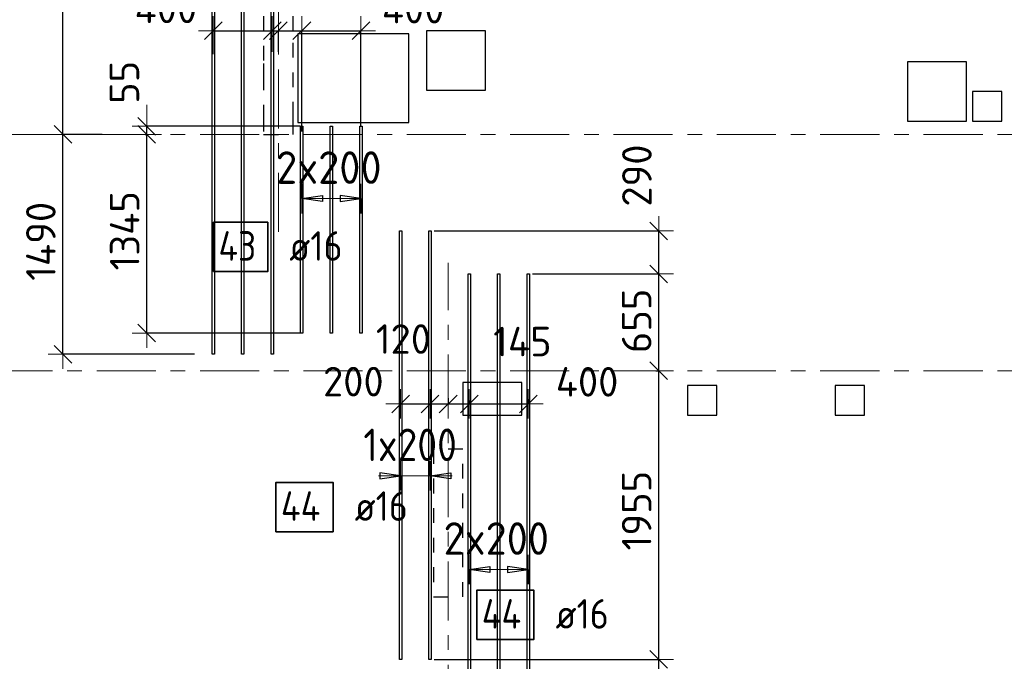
# Model space of a CAD drawing. Header units: metres. Extents: x -38 to 107, y -15 to 21.
# Tile 9 of 133: x 10.85 to 17.52, y 5.43 to 9.78. Entities that reach past the tile are written whole.
import ezdxf

# ---------------------------------------------------------------- set-up
doc = ezdxf.new("R2010")
doc.units = ezdxf.units.M
doc.header["$PDMODE"] = 65
for name, pattern in [('______11', [0.5, 0.4, -0.05, 0, -0.05]), ('______2', [0.0405, 0.03, -0.0105]), ('______5', [1.1, 0.8, -0.1, 0.1, -0.1])]:
    doc.linetypes.add(name, pattern=pattern)
for name, color, linetype, lineweight in [('XR$2$Осевая линия (1)', 7, '______5', 13), ('XR$4$Перекрытие (1)', 7, 'Continuous', 35), ('XR$4$Размерная линия (1)', 7, 'Continuous', 13)]:
    doc.layers.add(name, color=color, linetype=linetype, lineweight=lineweight)
for name, color, linetype, lineweight, true_color in [('XR$4$Арм.стержн.Доп. Арм верхн.зоны Х', 7, 'Continuous', 35, 0x8c8cff), ('XR$4$Арм.стержн.Доп. Арм. верхн.зоны У', 7, 'Continuous', 35, 0x739641), ('XR$6$Стена_ бетон несущ.', 7, 'Continuous', 70, 0xb4b496)]:
    doc.layers.add(name, color=color, linetype=linetype, lineweight=lineweight, true_color=true_color)
doc.styles.add('ISOCPEUR', font='txt')
doc.dimstyles.new('DIMSTYLE_3', dxfattribs={"dimtxt": 0.2, "dimasz": 0.2, "dimexe": 0, "dimexo": 0, "dimgap": 0.1, "dimtad": 2, "dimdec": 0, "dimlfac": 1000, "dimrnd": 5, "dimzin": 12, "dimdsep": 46, "dimtxsty": 'ISOCPEUR', "dimblk1": 'ALL_ML_STRICH', "dimblk2": 'ALL_ML_STRICH', "dimsah": 1, "dimcen": 0, "dimclrd": 7, "dimclre": 256, "dimclrt": 7, "dimadec": 0, "dimazin": 0, "dimtfac": 1, "dimtdec": 0, "dimtix": 1, "dimtmove": 2, "dimatfit": 3, "dimfxl": 0, "dimtzin": 0, "dimlwd": 0, "dimlwe": -3, "dimarcsym": 0})
doc.dimstyles.new('DIMSTYLE_33', dxfattribs={"dimtxt": 0.2, "dimasz": 0.2, "dimexe": 0, "dimexo": 0, "dimgap": 0.1, "dimtad": 2, "dimdec": 0, "dimlfac": 1000, "dimrnd": 5, "dimzin": 12, "dimdsep": 46, "dimtxsty": 'ISOCPEUR', "dimblk1": 'ALL_ML_STRICH', "dimblk2": 'ALL_ML_STRICH', "dimsah": 1, "dimcen": 0, "dimclrd": 7, "dimclre": 256, "dimclrt": 7, "dimadec": 0, "dimazin": 0, "dimtfac": 1, "dimtdec": 0, "dimtix": 1, "dimtmove": 2, "dimatfit": 3, "dimfxl": 0, "dimtvp": 1.2, "dimtzin": 0, "dimlwd": 0, "dimlwe": -3, "dimarcsym": 0})

# ---------------------------------------------------------------- blocks, each defined once
blk = doc.blocks.new('ALL_ML_STRICH')
at = {"color": 0, "linetype": 'ByBlock', "lineweight": -2}
for p, q in [((0, -0.5), (0, 0.5)), ((-1, 0), (0.5, 0)), ((-0.3, -0.3), (0.3, 0.3))]:
    blk.add_line(p, q, dxfattribs=at)
blk = doc.blocks.new('*D321')
at = {"layer": 'DEFPOINTS', "color": 7, "linetype": 'Continuous', "lineweight": 13, "transparency": 33554687}
for p in [(11.426, 9), (11.1417, 7.5121), (12.0519, 7.5121)]:
    blk.add_point(p, dxfattribs=at)
at = {"layer": 'XR$4$Размерная линия (1)', "color": 9, "linetype": 'Continuous', "lineweight": -2, "true_color": 0xc7c7c7, "transparency": 33554687}
for p, q in [((11.406, 9), (11.1417, 9)), ((12.0319, 7.5121), (11.1417, 7.5121))]:
    blk.add_line(p, q, dxfattribs=at)
at = {"layer": 'XR$4$Размерная линия (1)', "color": 7, "linetype": 'Continuous', "lineweight": -2, "transparency": 33554687}
blk.add_line((11.1417, 7.5121), (11.1417, 9), dxfattribs=at)
at = {"layer": 'XR$4$Размерная линия (1)', "color": 7, "linetype": 'Continuous', "lineweight": 13, "transparency": 33554687, "xscale": 0.2, "yscale": 0.2, "zscale": 0.2}
for p, rotation in [((11.1417, 9), 90), ((11.1417, 7.5121), 270)]:
    blk.add_blockref('ALL_ML_STRICH', p, dxfattribs=dict(at, rotation=rotation))
at = {"layer": 'XR$4$Размерная линия (1)', "color": 7, "linetype": 'Continuous', "lineweight": 13, "transparency": 33554687, "insert": (10.9917, 8.2761), "char_height": 0.2, "width": 0.8, "attachment_point": 5, "rotation": 90, "style": 'ISOCPEUR'}
blk.add_mtext('\\A1;{1490}', dxfattribs=at)
blk = doc.blocks.new('*D322')
at = {"layer": 'DEFPOINTS', "color": 7, "linetype": 'Continuous', "lineweight": 13, "transparency": 33554687}
for p in [(12.1931, 11.4121), (11.1417, 9), (11.426, 9)]:
    blk.add_point(p, dxfattribs=at)
at = {"layer": 'XR$4$Размерная линия (1)', "color": 9, "linetype": 'Continuous', "lineweight": -2, "true_color": 0xc7c7c7, "transparency": 33554687}
for p, q in [((12.1731, 11.4121), (11.1417, 11.4121)), ((11.406, 9), (11.1417, 9))]:
    blk.add_line(p, q, dxfattribs=at)
at = {"layer": 'XR$4$Размерная линия (1)', "color": 7, "linetype": 'Continuous', "lineweight": -2, "transparency": 33554687}
blk.add_line((11.1417, 9), (11.1417, 11.4121), dxfattribs=at)
at = {"layer": 'XR$4$Размерная линия (1)', "color": 7, "linetype": 'Continuous', "lineweight": 13, "transparency": 33554687, "xscale": 0.2, "yscale": 0.2, "zscale": 0.2}
for p, rotation in [((11.1417, 11.4121), 90), ((11.1417, 9), 270)]:
    blk.add_blockref('ALL_ML_STRICH', p, dxfattribs=dict(at, rotation=rotation))
at = {"layer": 'XR$4$Размерная линия (1)', "color": 7, "linetype": 'Continuous', "lineweight": 13, "transparency": 33554687, "insert": (10.9917, 10.2261), "char_height": 0.2, "width": 0.8, "attachment_point": 5, "rotation": 90, "style": 'ISOCPEUR'}
blk.add_mtext('\\A1;{2410}', dxfattribs=at)
blk = doc.blocks.new('*D326')
at = {"layer": 'DEFPOINTS', "color": 7, "linetype": 'Continuous', "lineweight": 13, "transparency": 33554687}
for p in [(13.6359, 5.4465), (14.3007, 5.1553), (15.1764, 5.1553)]:
    blk.add_point(p, dxfattribs=at)
at = {"layer": 'XR$4$Размерная линия (1)', "color": 9, "linetype": 'Continuous', "lineweight": -2, "true_color": 0xc7c7c7, "transparency": 33554687}
for p, q in [((13.6559, 5.4465), (15.1764, 5.4465)), ((14.3207, 5.1553), (15.1764, 5.1553))]:
    blk.add_line(p, q, dxfattribs=at)
at = {"layer": 'XR$4$Размерная линия (1)', "color": 7, "linetype": 'Continuous', "lineweight": -2, "transparency": 33554687}
blk.add_line((15.1764, 5.1553), (15.1764, 5.4465), dxfattribs=at)
at = {"layer": 'XR$4$Размерная линия (1)', "color": 7, "linetype": 'Continuous', "lineweight": 13, "transparency": 33554687, "xscale": 0.2, "yscale": 0.2, "zscale": 0.2}
for p, rotation in [((15.1764, 5.4465), 90), ((15.1764, 5.1553), 270)]:
    blk.add_blockref('ALL_ML_STRICH', p, dxfattribs=dict(at, rotation=rotation))
at = {"layer": 'XR$4$Размерная линия (1)', "color": 7, "linetype": 'Continuous', "lineweight": 13, "transparency": 33554687, "insert": (15.0244, 4.8713), "char_height": 0.2, "width": 0.6, "attachment_point": 5, "rotation": 90, "style": 'ISOCPEUR'}
blk.add_mtext('\\A1;{290}', dxfattribs=at)
blk = doc.blocks.new('*D327')
at = {"layer": 'DEFPOINTS', "color": 7, "linetype": 'Continuous', "lineweight": 13, "transparency": 33554687}
for p in [(15.1358, 7.4), (13.6359, 5.4465), (15.1764, 5.4465)]:
    blk.add_point(p, dxfattribs=at)
at = {"layer": 'XR$4$Размерная линия (1)', "color": 9, "linetype": 'Continuous', "lineweight": -2, "true_color": 0xc7c7c7, "transparency": 33554687}
for p, q in [((15.1558, 7.4), (15.1764, 7.4)), ((13.6559, 5.4465), (15.1764, 5.4465))]:
    blk.add_line(p, q, dxfattribs=at)
at = {"layer": 'XR$4$Размерная линия (1)', "color": 7, "linetype": 'Continuous', "lineweight": -2, "transparency": 33554687}
blk.add_line((15.1764, 5.4465), (15.1764, 7.4), dxfattribs=at)
at = {"layer": 'XR$4$Размерная линия (1)', "color": 7, "linetype": 'Continuous', "lineweight": 13, "transparency": 33554687, "xscale": 0.2, "yscale": 0.2, "zscale": 0.2}
for p, rotation in [((15.1764, 7.4), 90), ((15.1764, 5.4465), 270)]:
    blk.add_blockref('ALL_ML_STRICH', p, dxfattribs=dict(at, rotation=rotation))
at = {"layer": 'XR$4$Размерная линия (1)', "color": 7, "linetype": 'Continuous', "lineweight": 13, "transparency": 33554687, "insert": (15.0264, 6.4532), "char_height": 0.2, "width": 0.8, "attachment_point": 5, "rotation": 90, "style": 'ISOCPEUR'}
blk.add_mtext('\\A1;{1955}', dxfattribs=at)
blk = doc.blocks.new('*D328')
at = {"layer": 'DEFPOINTS', "color": 7, "linetype": 'Continuous', "lineweight": 13, "transparency": 33554687}
for p in [(14.3007, 8.0553), (15.1358, 7.4), (15.1764, 7.4)]:
    blk.add_point(p, dxfattribs=at)
at = {"layer": 'XR$4$Размерная линия (1)', "color": 9, "linetype": 'Continuous', "lineweight": -2, "true_color": 0xc7c7c7, "transparency": 33554687}
for p, q in [((14.3207, 8.0553), (15.1764, 8.0553)), ((15.1558, 7.4), (15.1764, 7.4))]:
    blk.add_line(p, q, dxfattribs=at)
at = {"layer": 'XR$4$Размерная линия (1)', "color": 7, "linetype": 'Continuous', "lineweight": -2, "transparency": 33554687}
blk.add_line((15.1764, 7.4), (15.1764, 8.0553), dxfattribs=at)
at = {"layer": 'XR$4$Размерная линия (1)', "color": 7, "linetype": 'Continuous', "lineweight": 13, "transparency": 33554687, "xscale": 0.2, "yscale": 0.2, "zscale": 0.2}
for p, rotation in [((15.1764, 8.0553), 90), ((15.1764, 7.4), 270)]:
    blk.add_blockref('ALL_ML_STRICH', p, dxfattribs=dict(at, rotation=rotation))
at = {"layer": 'XR$4$Размерная линия (1)', "color": 7, "linetype": 'Continuous', "lineweight": 13, "transparency": 33554687, "insert": (15.0264, 7.7376), "char_height": 0.2, "width": 0.6, "attachment_point": 5, "rotation": 90, "style": 'ISOCPEUR'}
blk.add_mtext('\\A1;{655}', dxfattribs=at)
blk = doc.blocks.new('*D329')
at = {"layer": 'DEFPOINTS', "color": 7, "linetype": 'Continuous', "lineweight": 13, "transparency": 33554687}
for p in [(13.6359, 8.3465), (14.3007, 8.0553), (15.1764, 8.0553)]:
    blk.add_point(p, dxfattribs=at)
at = {"layer": 'XR$4$Размерная линия (1)', "color": 9, "linetype": 'Continuous', "lineweight": -2, "true_color": 0xc7c7c7, "transparency": 33554687}
for p, q in [((13.6559, 8.3465), (15.1764, 8.3465)), ((14.3207, 8.0553), (15.1764, 8.0553))]:
    blk.add_line(p, q, dxfattribs=at)
at = {"layer": 'XR$4$Размерная линия (1)', "color": 7, "linetype": 'Continuous', "lineweight": -2, "transparency": 33554687}
blk.add_line((15.1764, 8.0553), (15.1764, 8.3465), dxfattribs=at)
at = {"layer": 'XR$4$Размерная линия (1)', "color": 7, "linetype": 'Continuous', "lineweight": 13, "transparency": 33554687, "xscale": 0.2, "yscale": 0.2, "zscale": 0.2}
for p, rotation in [((15.1764, 8.3465), 90), ((15.1764, 8.0553), 270)]:
    blk.add_blockref('ALL_ML_STRICH', p, dxfattribs=dict(at, rotation=rotation))
at = {"layer": 'XR$4$Размерная линия (1)', "color": 7, "linetype": 'Continuous', "lineweight": 13, "transparency": 33554687, "insert": (15.028, 8.7214), "char_height": 0.2, "width": 0.6, "attachment_point": 5, "rotation": 90, "style": 'ISOCPEUR'}
blk.add_mtext('\\A1;{290}', dxfattribs=at)
blk = doc.blocks.new('*D352')
at = {"layer": 'DEFPOINTS', "color": 7, "linetype": 'Continuous', "lineweight": 13, "transparency": 33554687}
for p in [(11.6787, 9), (11.7092, 7.6552), (12.7669, 7.6552)]:
    blk.add_point(p, dxfattribs=at)
at = {"layer": 'XR$4$Размерная линия (1)', "color": 9, "linetype": 'Continuous', "lineweight": -2, "true_color": 0xc7c7c7, "transparency": 33554687}
for p, q in [((11.6987, 9), (11.7092, 9)), ((12.7469, 7.6552), (11.7092, 7.6552))]:
    blk.add_line(p, q, dxfattribs=at)
at = {"layer": 'XR$4$Размерная линия (1)', "color": 7, "linetype": 'Continuous', "lineweight": -2, "transparency": 33554687}
blk.add_line((11.7092, 7.6552), (11.7092, 9), dxfattribs=at)
at = {"layer": 'XR$4$Размерная линия (1)', "color": 7, "linetype": 'Continuous', "lineweight": 13, "transparency": 33554687, "xscale": 0.2, "yscale": 0.2, "zscale": 0.2}
for p, rotation in [((11.7092, 9), 90), ((11.7092, 7.6552), 270)]:
    blk.add_blockref('ALL_ML_STRICH', p, dxfattribs=dict(at, rotation=rotation))
at = {"layer": 'XR$4$Размерная линия (1)', "color": 7, "linetype": 'Continuous', "lineweight": 13, "transparency": 33554687, "insert": (11.5592, 8.3476), "char_height": 0.2, "width": 0.8, "attachment_point": 5, "rotation": 90, "style": 'ISOCPEUR'}
blk.add_mtext('\\A1;{1345}', dxfattribs=at)
blk = doc.blocks.new('*D353')
at = {"layer": 'DEFPOINTS', "color": 7, "linetype": 'Continuous', "lineweight": 13, "transparency": 33554687}
for p in [(12.7669, 9.0552), (11.6787, 9), (11.7092, 9)]:
    blk.add_point(p, dxfattribs=at)
at = {"layer": 'XR$4$Размерная линия (1)', "color": 9, "linetype": 'Continuous', "lineweight": -2, "true_color": 0xc7c7c7, "transparency": 33554687}
for p, q in [((12.7469, 9.0552), (11.7092, 9.0552)), ((11.6987, 9), (11.7092, 9))]:
    blk.add_line(p, q, dxfattribs=at)
at = {"layer": 'XR$4$Размерная линия (1)', "color": 7, "linetype": 'Continuous', "lineweight": -2, "transparency": 33554687}
blk.add_line((11.7092, 9), (11.7092, 9.0552), dxfattribs=at)
at = {"layer": 'XR$4$Размерная линия (1)', "color": 7, "linetype": 'Continuous', "lineweight": 13, "transparency": 33554687, "xscale": 0.2, "yscale": 0.2, "zscale": 0.2}
for p, rotation in [((11.7092, 9), 270), ((11.7092, 9.0552), 90)]:
    blk.add_blockref('ALL_ML_STRICH', p, dxfattribs=dict(at, rotation=rotation))
at = {"layer": 'XR$4$Размерная линия (1)', "color": 7, "linetype": 'Continuous', "lineweight": 13, "transparency": 33554687, "insert": (11.5576, 9.3521), "char_height": 0.2, "width": 0.4, "attachment_point": 5, "rotation": 90, "style": 'ISOCPEUR'}
blk.add_mtext('\\A1;{55}', dxfattribs=at)
blk = doc.blocks.new('*D358')
at = {"layer": 'DEFPOINTS', "color": 7, "linetype": 'Continuous', "lineweight": 13, "transparency": 33554687}
for p in [(12.1589, 9.7013), (12.1589, 9.5624), (12.5589, 9.579)]:
    blk.add_point(p, dxfattribs=at)
at = {"layer": 'XR$4$Размерная линия (1)', "color": 9, "linetype": 'Continuous', "lineweight": -2, "true_color": 0xc7c7c7, "transparency": 33554687}
for p, q in [((12.1589, 9.5424), (12.1589, 9.7013)), ((12.5589, 9.559), (12.5589, 9.7013))]:
    blk.add_line(p, q, dxfattribs=at)
at = {"layer": 'XR$4$Размерная линия (1)', "color": 7, "linetype": 'Continuous', "lineweight": -2, "transparency": 33554687}
blk.add_line((12.1589, 9.7013), (12.5589, 9.7013), dxfattribs=at)
at = {"layer": 'XR$4$Размерная линия (1)', "color": 7, "linetype": 'Continuous', "lineweight": 13, "transparency": 33554687, "xscale": 0.2, "yscale": 0.2, "zscale": 0.2, "rotation": 180}
blk.add_blockref('ALL_ML_STRICH', (12.1589, 9.7013), dxfattribs=at)
at = {"layer": 'XR$4$Размерная линия (1)', "color": 7, "linetype": 'Continuous', "lineweight": 13, "transparency": 33554687, "xscale": 0.2, "yscale": 0.2, "zscale": 0.2}
blk.add_blockref('ALL_ML_STRICH', (12.5589, 9.7013), dxfattribs=at)
at = {"layer": 'XR$4$Размерная линия (1)', "color": 7, "linetype": 'Continuous', "lineweight": 13, "transparency": 33554687, "insert": (11.8382, 9.8532), "char_height": 0.2, "width": 0.6, "attachment_point": 5, "style": 'ISOCPEUR'}
blk.add_mtext('\\A1;{400}', dxfattribs=at)
blk = doc.blocks.new('*D359')
at = {"layer": 'DEFPOINTS', "color": 7, "linetype": 'Continuous', "lineweight": 13, "transparency": 33554687}
for p in [(12.5589, 9.7013), (12.5589, 9.579), (12.6, 9.579)]:
    blk.add_point(p, dxfattribs=at)
at = {"layer": 'XR$4$Размерная линия (1)', "color": 9, "linetype": 'Continuous', "lineweight": -2, "true_color": 0xc7c7c7, "transparency": 33554687}
for p, q in [((12.5589, 9.559), (12.5589, 9.7013)), ((12.6, 9.559), (12.6, 9.7013))]:
    blk.add_line(p, q, dxfattribs=at)
at = {"layer": 'XR$4$Размерная линия (1)', "color": 7, "linetype": 'Continuous', "lineweight": -2, "transparency": 33554687}
blk.add_line((12.5589, 9.7013), (12.6, 9.7013), dxfattribs=at)
at = {"layer": 'XR$4$Размерная линия (1)', "color": 7, "linetype": 'Continuous', "lineweight": 13, "transparency": 33554687, "xscale": 0.2, "yscale": 0.2, "zscale": 0.2}
blk.add_blockref('ALL_ML_STRICH', (12.6, 9.7013), dxfattribs=at)
at = {"layer": 'XR$4$Размерная линия (1)', "color": 7, "linetype": 'Continuous', "lineweight": 13, "transparency": 33554687, "xscale": 0.2, "yscale": 0.2, "zscale": 0.2, "rotation": 180}
blk.add_blockref('ALL_ML_STRICH', (12.5589, 9.7013), dxfattribs=at)
at = {"layer": 'XR$4$Размерная линия (1)', "color": 7, "linetype": 'Continuous', "lineweight": 13, "transparency": 33554687, "insert": (12.3818, 10.1494), "char_height": 0.2, "width": 0.4, "attachment_point": 5, "style": 'ISOCPEUR'}
blk.add_mtext('\\A1;{40}', dxfattribs=at)
blk = doc.blocks.new('*D360')
at = {"layer": 'DEFPOINTS', "color": 7, "linetype": 'Continuous', "lineweight": 13, "transparency": 33554687}
for p in [(12.6, 9.7013), (12.6, 9.579), (12.7589, 9)]:
    blk.add_point(p, dxfattribs=at)
at = {"layer": 'XR$4$Размерная линия (1)', "color": 9, "linetype": 'Continuous', "lineweight": -2, "true_color": 0xc7c7c7, "transparency": 33554687}
for p, q in [((12.6, 9.559), (12.6, 9.7013)), ((12.7589, 9.02), (12.7589, 9.7013))]:
    blk.add_line(p, q, dxfattribs=at)
at = {"layer": 'XR$4$Размерная линия (1)', "color": 7, "linetype": 'Continuous', "lineweight": -2, "transparency": 33554687}
blk.add_line((12.6, 9.7013), (12.7589, 9.7013), dxfattribs=at)
at = {"layer": 'XR$4$Размерная линия (1)', "color": 7, "linetype": 'Continuous', "lineweight": 13, "transparency": 33554687, "xscale": 0.2, "yscale": 0.2, "zscale": 0.2, "rotation": 180}
blk.add_blockref('ALL_ML_STRICH', (12.6, 9.7013), dxfattribs=at)
at = {"layer": 'XR$4$Размерная линия (1)', "color": 7, "linetype": 'Continuous', "lineweight": 13, "transparency": 33554687, "xscale": 0.2, "yscale": 0.2, "zscale": 0.2}
blk.add_blockref('ALL_ML_STRICH', (12.7589, 9.7013), dxfattribs=at)
at = {"layer": 'XR$4$Размерная линия (1)', "color": 7, "linetype": 'Continuous', "lineweight": 13, "transparency": 33554687, "insert": (13.0448, 10.1518), "char_height": 0.2, "width": 0.6, "attachment_point": 5, "style": 'ISOCPEUR'}
blk.add_mtext('\\A1;{160}', dxfattribs=at)
blk = doc.blocks.new('*D361')
at = {"layer": 'DEFPOINTS', "color": 7, "linetype": 'Continuous', "lineweight": 13, "transparency": 33554687}
for p in [(12.7589, 9.7013), (13.1589, 9.0351), (12.7589, 9)]:
    blk.add_point(p, dxfattribs=at)
at = {"layer": 'XR$4$Размерная линия (1)', "color": 9, "linetype": 'Continuous', "lineweight": -2, "true_color": 0xc7c7c7, "transparency": 33554687}
for p, q in [((12.7589, 9.02), (12.7589, 9.7013)), ((13.1589, 9.0551), (13.1589, 9.7013))]:
    blk.add_line(p, q, dxfattribs=at)
at = {"layer": 'XR$4$Размерная линия (1)', "color": 7, "linetype": 'Continuous', "lineweight": -2, "transparency": 33554687}
blk.add_line((12.7589, 9.7013), (13.1589, 9.7013), dxfattribs=at)
at = {"layer": 'XR$4$Размерная линия (1)', "color": 7, "linetype": 'Continuous', "lineweight": 13, "transparency": 33554687, "xscale": 0.2, "yscale": 0.2, "zscale": 0.2, "rotation": 180}
blk.add_blockref('ALL_ML_STRICH', (12.7589, 9.7013), dxfattribs=at)
at = {"layer": 'XR$4$Размерная линия (1)', "color": 7, "linetype": 'Continuous', "lineweight": 13, "transparency": 33554687, "xscale": 0.2, "yscale": 0.2, "zscale": 0.2}
blk.add_blockref('ALL_ML_STRICH', (13.1589, 9.7013), dxfattribs=at)
at = {"layer": 'XR$4$Размерная линия (1)', "color": 7, "linetype": 'Continuous', "lineweight": 13, "transparency": 33554687, "insert": (13.5126, 9.8516), "char_height": 0.2, "width": 0.6, "attachment_point": 5, "style": 'ISOCPEUR'}
blk.add_mtext('\\A1;{400}', dxfattribs=at)
blk = doc.blocks.new('*D371')
at = {"layer": 'DEFPOINTS', "color": 7, "linetype": 'Continuous', "lineweight": 13, "transparency": 33554687}
for p in [(13.4279, 7.2229), (13.6279, 7.2229), (13.4279, 7.1759)]:
    blk.add_point(p, dxfattribs=at)
at = {"layer": 'XR$4$Размерная линия (1)', "color": 9, "linetype": 'Continuous', "lineweight": -2, "true_color": 0xc7c7c7, "transparency": 33554687}
for p, q in [((13.4279, 7.1759), (13.4279, 7.1759)), ((13.6279, 7.1759), (13.6279, 7.1759))]:
    blk.add_line(p, q, dxfattribs=at)
at = {"layer": 'XR$4$Размерная линия (1)', "color": 7, "linetype": 'Continuous', "lineweight": -2, "transparency": 33554687}
blk.add_line((13.4279, 7.1759), (13.6279, 7.1759), dxfattribs=at)
at = {"layer": 'XR$4$Размерная линия (1)', "color": 7, "linetype": 'Continuous', "lineweight": 13, "transparency": 33554687, "xscale": 0.2, "yscale": 0.2, "zscale": 0.2, "rotation": 180}
blk.add_blockref('ALL_ML_STRICH', (13.4279, 7.1759), dxfattribs=at)
at = {"layer": 'XR$4$Размерная линия (1)', "color": 7, "linetype": 'Continuous', "lineweight": 13, "transparency": 33554687, "xscale": 0.2, "yscale": 0.2, "zscale": 0.2}
blk.add_blockref('ALL_ML_STRICH', (13.6279, 7.1759), dxfattribs=at)
at = {"layer": 'XR$4$Размерная линия (1)', "color": 7, "linetype": 'Continuous', "lineweight": 13, "transparency": 33554687, "insert": (13.1079, 7.3265), "char_height": 0.2, "width": 0.6, "attachment_point": 5, "style": 'ISOCPEUR'}
blk.add_mtext('\\A1;{200}', dxfattribs=at)
blk = doc.blocks.new('*D372')
at = {"layer": 'DEFPOINTS', "color": 7, "linetype": 'Continuous', "lineweight": 13, "transparency": 33554687}
for p in [(13.6279, 7.2229), (13.6279, 7.1759), (13.75, 7.1936)]:
    blk.add_point(p, dxfattribs=at)
at = {"layer": 'XR$4$Размерная линия (1)', "color": 9, "linetype": 'Continuous', "lineweight": -2, "true_color": 0xc7c7c7, "transparency": 33554687}
for p, q in [((13.75, 7.2136), (13.75, 7.1759)), ((13.6279, 7.1759), (13.6279, 7.1759))]:
    blk.add_line(p, q, dxfattribs=at)
at = {"layer": 'XR$4$Размерная линия (1)', "color": 7, "linetype": 'Continuous', "lineweight": -2, "transparency": 33554687}
blk.add_line((13.6279, 7.1759), (13.75, 7.1759), dxfattribs=at)
at = {"layer": 'XR$4$Размерная линия (1)', "color": 7, "linetype": 'Continuous', "lineweight": 13, "transparency": 33554687, "xscale": 0.2, "yscale": 0.2, "zscale": 0.2, "rotation": 180}
blk.add_blockref('ALL_ML_STRICH', (13.6279, 7.1759), dxfattribs=at)
at = {"layer": 'XR$4$Размерная линия (1)', "color": 7, "linetype": 'Continuous', "lineweight": 13, "transparency": 33554687, "xscale": 0.2, "yscale": 0.2, "zscale": 0.2}
blk.add_blockref('ALL_ML_STRICH', (13.75, 7.1759), dxfattribs=at)
at = {"layer": 'XR$4$Размерная линия (1)', "color": 7, "linetype": 'Continuous', "lineweight": 13, "transparency": 33554687, "insert": (13.4467, 7.6147), "char_height": 0.2, "width": 0.6, "attachment_point": 5, "style": 'ISOCPEUR'}
blk.add_mtext('\\A1;{120}', dxfattribs=at)
blk = doc.blocks.new('*D373')
at = {"layer": 'DEFPOINTS', "color": 7, "linetype": 'Continuous', "lineweight": 13, "transparency": 33554687}
for p in [(13.75, 7.1936), (13.75, 7.1759), (13.8927, 7.178)]:
    blk.add_point(p, dxfattribs=at)
at = {"layer": 'XR$4$Размерная линия (1)', "color": 9, "linetype": 'Continuous', "lineweight": -2, "true_color": 0xc7c7c7, "transparency": 33554687}
for p, q in [((13.75, 7.2136), (13.75, 7.1759)), ((13.8927, 7.198), (13.8927, 7.1759))]:
    blk.add_line(p, q, dxfattribs=at)
at = {"layer": 'XR$4$Размерная линия (1)', "color": 7, "linetype": 'Continuous', "lineweight": -2, "transparency": 33554687}
blk.add_line((13.75, 7.1759), (13.8927, 7.1759), dxfattribs=at)
at = {"layer": 'XR$4$Размерная линия (1)', "color": 7, "linetype": 'Continuous', "lineweight": 13, "transparency": 33554687, "xscale": 0.2, "yscale": 0.2, "zscale": 0.2, "rotation": 180}
blk.add_blockref('ALL_ML_STRICH', (13.75, 7.1759), dxfattribs=at)
at = {"layer": 'XR$4$Размерная линия (1)', "color": 7, "linetype": 'Continuous', "lineweight": 13, "transparency": 33554687, "xscale": 0.2, "yscale": 0.2, "zscale": 0.2}
blk.add_blockref('ALL_ML_STRICH', (13.8927, 7.1759), dxfattribs=at)
at = {"layer": 'XR$4$Размерная линия (1)', "color": 7, "linetype": 'Continuous', "lineweight": 13, "transparency": 33554687, "insert": (14.2525, 7.5976), "char_height": 0.2, "width": 0.6, "attachment_point": 5, "style": 'ISOCPEUR'}
blk.add_mtext('\\A1;{145}', dxfattribs=at)
blk = doc.blocks.new('*D374')
at = {"layer": 'DEFPOINTS', "color": 7, "linetype": 'Continuous', "lineweight": 13, "transparency": 33554687}
for p in [(13.8927, 7.178), (13.8927, 7.1759), (14.2927, 7.1884)]:
    blk.add_point(p, dxfattribs=at)
at = {"layer": 'XR$4$Размерная линия (1)', "color": 9, "linetype": 'Continuous', "lineweight": -2, "true_color": 0xc7c7c7, "transparency": 33554687}
for p, q in [((14.2927, 7.2084), (14.2927, 7.1759)), ((13.8927, 7.198), (13.8927, 7.1759))]:
    blk.add_line(p, q, dxfattribs=at)
at = {"layer": 'XR$4$Размерная линия (1)', "color": 7, "linetype": 'Continuous', "lineweight": -2, "transparency": 33554687}
blk.add_line((13.8927, 7.1759), (14.2927, 7.1759), dxfattribs=at)
at = {"layer": 'XR$4$Размерная линия (1)', "color": 7, "linetype": 'Continuous', "lineweight": 13, "transparency": 33554687, "xscale": 0.2, "yscale": 0.2, "zscale": 0.2, "rotation": 180}
blk.add_blockref('ALL_ML_STRICH', (13.8927, 7.1759), dxfattribs=at)
at = {"layer": 'XR$4$Размерная линия (1)', "color": 7, "linetype": 'Continuous', "lineweight": 13, "transparency": 33554687, "xscale": 0.2, "yscale": 0.2, "zscale": 0.2}
blk.add_blockref('ALL_ML_STRICH', (14.2927, 7.1759), dxfattribs=at)
at = {"layer": 'XR$4$Размерная линия (1)', "color": 7, "linetype": 'Continuous', "lineweight": 13, "transparency": 33554687, "insert": (14.6906, 7.3253), "char_height": 0.2, "width": 0.6, "attachment_point": 5, "style": 'ISOCPEUR'}
blk.add_mtext('\\A1;{400}', dxfattribs=at)

msp = doc.modelspace()

# ---------------------------------------------------------------- linework, layer by layer
at = {"layer": 'XR$2$Осевая линия (1)', "color": 253, "linetype": '______11', "lineweight": 13, "true_color": 0xa0a0a0, "transparency": 33554687}
for p, q in [((12.6, 8.34), (12.6, 19.78)), ((-2.63, 9), (62.6, 9)), ((13.75, -3.39), (13.75, 8.13)), ((-2.63, 7.4), (62.6, 7.4))]:
    msp.add_line(p, q, dxfattribs=at)
at = {"layer": 'XR$4$Арм.стержн.Доп. Арм верхн.зоны Х', "color": 7, "linetype": 'Continuous', "lineweight": 25, "transparency": 33554687}
for points in [[(12.1509, 7.5121), (12.1509, 11.4121), (12.1669, 11.4121), (12.1669, 7.5121), (12.1509, 7.5121)], [(12.3509, 7.5121), (12.3509, 11.4121), (12.3669, 11.4121), (12.3669, 7.5121), (12.3509, 7.5121)], [(12.5509, 7.5121), (12.5509, 11.4121), (12.5669, 11.4121), (12.5669, 7.5121), (12.5509, 7.5121)]]:
    msp.add_lwpolyline(points, dxfattribs=at)
at = {"layer": 'XR$4$Арм.стержн.Доп. Арм. верхн.зоны У', "color": 253, "linetype": 'Continuous', "lineweight": -3, "true_color": 0xa0a0a0, "transparency": 33554687}
for p, q in [((12.7589, 8.5654), (12.7589, 8.6654)), ((13.1589, 8.5654), (13.1589, 8.6654)), ((12.7589, 8.5654), (12.7589, 8.4654)), ((13.1589, 8.5654), (13.1589, 8.4654)), ((13.4279, 6.6885), (13.4279, 6.7885)), ((13.6279, 6.6885), (13.6279, 6.7885)), ((13.4279, 6.6885), (13.4279, 6.5885)), ((13.6279, 6.6885), (13.6279, 6.5885)), ((13.8927, 6.0544), (13.8927, 6.1544)), ((14.2927, 6.0544), (14.2927, 6.1544)), ((13.8927, 6.0544), (13.8927, 5.9544)), ((14.2927, 6.0544), (14.2927, 5.9544))]:
    msp.add_line(p, q, dxfattribs=at)
at = {"layer": 'XR$4$Арм.стержн.Доп. Арм. верхн.зоны У', "color": 7, "linetype": 'Continuous', "lineweight": 25, "transparency": 33554687}
for p, q in [((12.7589, 8.5654), (12.8989, 8.5854)), ((12.8989, 8.5454), (12.7589, 8.5654)), ((12.8989, 8.5854), (12.8989, 8.5454)), ((13.1589, 8.5654), (13.0189, 8.5854)), ((13.0189, 8.5854), (13.0189, 8.5454)), ((13.0189, 8.5454), (13.1589, 8.5654)), ((13.4279, 6.6885), (13.2879, 6.7085)), ((13.2879, 6.7085), (13.2879, 6.6685)), ((13.2879, 6.6685), (13.4279, 6.6885)), ((13.6279, 6.6885), (13.7679, 6.7085)), ((13.7679, 6.6685), (13.6279, 6.6885)), ((13.7679, 6.7085), (13.7679, 6.6685)), ((13.8927, 6.0544), (14.0327, 6.0744)), ((14.0327, 6.0744), (14.0327, 6.0344)), ((14.2927, 6.0544), (14.1527, 6.0744)), ((14.1527, 6.0744), (14.1527, 6.0344)), ((14.0327, 6.0344), (13.8927, 6.0544)), ((14.1527, 6.0344), (14.2927, 6.0544))]:
    msp.add_line(p, q, dxfattribs=at)
at = {"layer": 'XR$4$Арм.стержн.Доп. Арм. верхн.зоны У', "color": 7, "linetype": 'Continuous', "lineweight": 13, "transparency": 33554687}
for p, q in [((12.7589, 8.5654), (12.7589, 8.5654)), ((12.7589, 8.5654), (13.1589, 8.5654)), ((13.1589, 8.5654), (13.1589, 8.5654)), ((13.4279, 6.6885), (13.2779, 6.6885)), ((13.4279, 6.6885), (13.6279, 6.6885)), ((13.6279, 6.6885), (13.7779, 6.6885)), ((13.8927, 6.0544), (13.8927, 6.0544)), ((13.8927, 6.0544), (14.2927, 6.0544)), ((14.2927, 6.0544), (14.2927, 6.0544))]:
    msp.add_line(p, q, dxfattribs=at)
at = {"layer": 'XR$4$Арм.стержн.Доп. Арм. верхн.зоны У', "color": 7, "linetype": 'Continuous', "lineweight": 25, "transparency": 33554687}
for points in [[(12.7669, 9.0552), (12.7669, 7.6552), (12.7509, 7.6552), (12.7509, 9.0552), (12.7669, 9.0552)], [(12.9669, 9.0552), (12.9669, 7.6552), (12.9509, 7.6552), (12.9509, 9.0552), (12.9669, 9.0552)], [(13.1669, 9.0552), (13.1669, 7.6552), (13.1509, 7.6552), (13.1509, 9.0552), (13.1669, 9.0552)], [(13.4199, 5.4465), (13.4199, 8.3465), (13.4359, 8.3465), (13.4359, 5.4465), (13.4199, 5.4465)], [(13.6199, 5.4465), (13.6199, 8.3465), (13.6359, 8.3465), (13.6359, 5.4465), (13.6199, 5.4465)], [(13.8847, 5.1553), (13.8847, 8.0553), (13.9007, 8.0553), (13.9007, 5.1553), (13.8847, 5.1553)], [(14.0847, 5.1553), (14.0847, 8.0553), (14.1007, 8.0553), (14.1007, 5.1553), (14.0847, 5.1553)], [(14.2847, 5.1553), (14.2847, 8.0553), (14.3007, 8.0553), (14.3007, 5.1553), (14.2847, 5.1553)]]:
    msp.add_lwpolyline(points, dxfattribs=at)
at = {"layer": 'XR$4$Арм.стержн.Доп. Арм. верхн.зоны У', "color": 7, "linetype": 'Continuous', "lineweight": 35, "transparency": 33554687}
for points in [[(12.1611, 8.0715), (12.5278, 8.0715), (12.5278, 8.4049), (12.1611, 8.4049), (12.1611, 8.0715)], [(12.5837, 6.3106), (12.9704, 6.3106), (12.9704, 6.6439), (12.5837, 6.6439), (12.5837, 6.3106)], [(13.944, 5.581), (14.3307, 5.581), (14.3307, 5.9144), (13.944, 5.9144), (13.944, 5.581)]]:
    msp.add_lwpolyline(points, dxfattribs=at)
at = {"layer": 'XR$4$Перекрытие (1)', "color": 7, "linetype": 'Continuous', "lineweight": 25, "transparency": 33554687}
for p, q in [((12.7326, 9.6802), (12.7326, 9.0802)), ((13.4826, 9.6802), (12.7326, 9.6802)), ((13.4826, 9.0802), (13.4826, 9.6802)), ((13.6026, 9.7002), (13.6026, 9.3002)), ((14.0026, 9.7002), (13.6026, 9.7002)), ((14.0026, 9.3002), (14.0026, 9.7002)), ((16.86, 9.4902), (16.86, 9.0902)), ((17.26, 9.4902), (16.86, 9.4902)), ((17.26, 9.0902), (17.26, 9.4902)), ((13.6026, 9.3002), (14.0026, 9.3002)), ((17.3, 9.2902), (17.3, 9.0902)), ((17.5, 9.2902), (17.3, 9.2902)), ((17.5, 9.0902), (17.5, 9.2902)), ((12.7326, 9.0802), (13.4826, 9.0802)), ((16.86, 9.0902), (17.26, 9.0902)), ((17.3, 9.0902), (17.5, 9.0902)), ((13.849, 7.3202), (13.849, 7.1002)), ((14.249, 7.3202), (13.849, 7.3202)), ((14.249, 7.1002), (14.249, 7.3202)), ((15.57, 7.3002), (15.37, 7.3001)), ((15.37, 7.3001), (15.37, 7.1002)), ((15.57, 7.1002), (15.57, 7.3002)), ((16.57, 7.3002), (16.37, 7.3001)), ((16.37, 7.3001), (16.37, 7.1002)), ((16.57, 7.1002), (16.57, 7.3002)), ((13.849, 7.1002), (14.249, 7.1002)), ((15.37, 7.1002), (15.57, 7.1002)), ((16.37, 7.1002), (16.57, 7.1002))]:
    msp.add_line(p, q, dxfattribs=at)
at = {"layer": 'XR$6$Стена_ бетон несущ.', "color": 253, "linetype": '______2', "lineweight": -3, "true_color": 0xa0a0a0, "transparency": 33554687}
for p, q in [((12.5, 10), (12.5, 9.48)), ((12.7, 9.7), (12.7, 9.9)), ((12.7, 9.12), (12.7, 9.7)), ((12.5, 9.48), (12.5, 9.4)), ((12.5, 9.4), (12.5, 9.2)), ((12.5, 9.2), (12.5, 9.12)), ((12.5, 9.12), (12.5, 9)), ((12.6997, 9.12), (12.7, 9.12)), ((12.6997, 9.08), (12.6997, 9.12)), ((12.6997, 9), (12.6997, 9.08)), ((12.5, 9), (12.6997, 9)), ((13.85, 6.87), (13.65, 6.87)), ((13.65, 6.87), (13.65, 5.87)), ((13.85, 5.87), (13.85, 6.87)), ((13.65, 5.87), (13.85, 5.87))]:
    msp.add_line(p, q, dxfattribs=at)

# ---------------------------------------------------------------- texts
at = {"layer": 'XR$4$Арм.стержн.Доп. Арм. верхн.зоны У', "color": 7, "linetype": 'Continuous', "lineweight": 13, "transparency": 33554687, "char_height": 0.22, "attachment_point": 7, "style": 'ISOCPEUR'}
for s, insert, width in [('\\W0.95;2x200', (12.5849, 8.6654), 0.873359), ('\\W0.89;1x200', (13.1759, 6.7885), 0.823552), ('\\W0.95;2x200', (13.7187, 6.1544), 0.873359)]:
    msp.add_mtext(s, dxfattribs=dict(at, insert=insert, width=width))
at = {"layer": 'XR$4$Арм.стержн.Доп. Арм. верхн.зоны У', "color": 7, "linetype": 'Continuous', "lineweight": 25, "transparency": 33554687, "char_height": 0.2, "attachment_point": 7, "style": 'ISOCPEUR'}
for s, insert, width in [('\\W0.88;43', (12.1945, 8.1449), 0.387995), ('\\W0.89; ø16 ', (12.5611, 8.1449), 0.749105), ('\\W0.89;44', (12.617, 6.3839), 0.408699), ('\\W0.89; ø16 ', (13.0037, 6.3839), 0.749105), ('\\W0.89;44', (13.9773, 5.6544), 0.408699), ('\\W0.89; ø16 ', (14.364, 5.6544), 0.749105)]:
    msp.add_mtext(s, dxfattribs=dict(at, insert=insert, width=width))

# ---------------------------------------------------------------- dimensions: what is measured, and where the dimension line sits
at = {"layer": 'XR$4$Размерная линия (1)', "color": 7, "linetype": 'Continuous', "lineweight": 13, "transparency": 33554687}
for base, p1, p2, dimstyle, picture, middle in [((11.1417, 11.4121), (11.406, 9), (12.1731, 11.4121), 'DIMSTYLE_3', '*D322', (10.9917, 10.2261)), ((11.7092, 9.0552), (11.6987, 9), (12.7469, 9.0552), 'DIMSTYLE_33', '*D353', (11.5576, 9.3521)), ((11.1417, 9), (12.0319, 7.5121), (11.406, 9), 'DIMSTYLE_3', '*D321', (10.9917, 8.2761)), ((11.7092, 9), (12.7469, 7.6552), (11.6987, 9), 'DIMSTYLE_3', '*D352', (11.5592, 8.3476)), ((15.1764, 8.3465), (14.3207, 8.0553), (13.6559, 8.3465), 'DIMSTYLE_33', '*D329', (15.028, 8.7214)), ((15.1764, 8.0553), (15.1558, 7.4), (14.3207, 8.0553), 'DIMSTYLE_3', '*D328', (15.0264, 7.7376)), ((15.17637, 7.4), (13.65586, 5.44647), (15.15582, 7.4), 'DIMSTYLE_3', '*D327', (15.02637, 6.45323)), ((15.1764, 5.4465), (14.3207, 5.1553), (13.6559, 5.4465), 'DIMSTYLE_33', '*D326', (15.0244, 4.8713))]:
    dim = msp.add_linear_dim(base=base, p1=p1, p2=p2, angle=90, dimstyle=dimstyle, override={"dimpost": '<>', "dimclrd": 7, "dimclre": 9, "dimclrt": 7, "dimlwd": 0, "dimlwe": 65533}, dxfattribs=at)
    dim.commit()
    dim.dimension.update_dxf_attribs({"geometry": picture, "text_midpoint": middle, "dimtype": 160})
for base, p1, p2, picture, middle in [((12.6, 9.7013), (12.5589, 9.559), (12.6, 9.559), '*D359', (12.3818, 10.1494)), ((12.7589, 9.7013), (12.6, 9.559), (12.7589, 9.02), '*D360', (13.0448, 10.1518)), ((12.5589, 9.7013), (12.1589, 9.5424), (12.5589, 9.559), '*D358', (11.8382, 9.8532)), ((13.1589, 9.7013), (12.7589, 9.02), (13.1589, 9.0551), '*D361', (13.5126, 9.8516)), ((13.75, 7.1759), (13.6279, 7.1759), (13.75, 7.2136), '*D372', (13.4467, 7.6147)), ((13.8927, 7.1759), (13.75, 7.2136), (13.8927, 7.198), '*D373', (14.2525, 7.5976)), ((13.6279, 7.1759), (13.4279, 7.1759), (13.6279, 7.1759), '*D371', (13.1079, 7.3265)), ((14.2927, 7.1759), (13.8927, 7.198), (14.2927, 7.2084), '*D374', (14.6906, 7.3253))]:
    dim = msp.add_linear_dim(base=base, p1=p1, p2=p2, dimstyle='DIMSTYLE_33', override={"dimpost": '<>', "dimclrd": 7, "dimclre": 9, "dimclrt": 7, "dimlwd": 0, "dimlwe": 65533}, dxfattribs=at)
    dim.commit()
    dim.dimension.update_dxf_attribs({"geometry": picture, "text_midpoint": middle, "dimtype": 160})

doc.saveas('drawing.dxf')
